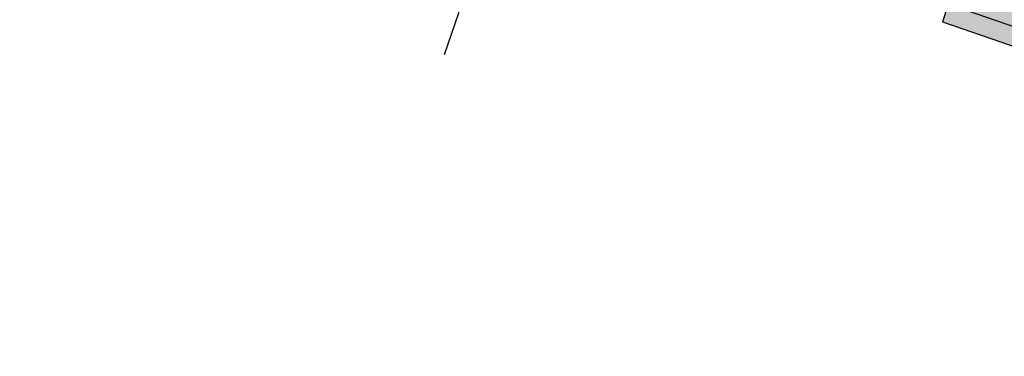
# Model space of a CAD drawing. Header units: metres. Extents: x 131295 to 132236, y 397710 to 398702.
# Tile 56 of 127: x 131425.02 to 131443.33, y 398027.4 to 398033.66. Entities that reach past the tile are written whole.
import ezdxf

# ---------------------------------------------------------------- set-up
doc = ezdxf.new("R2010")
doc.units = ezdxf.units.M
doc.linetypes.add('AL-MATERIAALS', pattern=[2, 1, -1])
doc.layers.add("N-VH-arcering 'MAT' grijs 254", color=254, linetype='Continuous', lineweight=18)
doc.layers.add('X-AL-materiaalscheiding', color=1, linetype='AL-MATERIAALS', lineweight=18)
doc.layers.add('X-AL-contourlijnen', color=30, linetype='Continuous', plot=False)
doc.layers.add('X-AL-hulplijn hoogtetekst', color=190, linetype='Continuous', plot=False)

msp = doc.modelspace()

# ---------------------------------------------------------------- hatches: boundary and pattern name
at = {"layer": "N-VH-arcering 'MAT' grijs 254"}
h = msp.add_hatch(color=256, dxfattribs=at)
h.dxf.hatch_style = 1
edge = h.paths.add_edge_path()
edge.add_line((131342.7596675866, 398069.7150251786), (131341.6284153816, 398070.1038041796))
edge.add_line((131341.6284153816, 398070.1038041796), (131341.1231030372, 398068.6334683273))
edge.add_line((131341.1231030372, 398068.6334683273), (131344.6623296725, 398067.4126458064))
edge.add_line((131344.6623296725, 398067.4126458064), (131344.6740631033, 398067.4469791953))
edge.add_line((131344.6740631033, 398067.4469791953), (131348.0075427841, 398066.3393957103))
edge.add_line((131348.0075427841, 398066.3393957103), (131348.1551189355, 398066.6045629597))
edge.add_line((131348.1551189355, 398066.6045629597), (131349.7807163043, 398066.0654328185))
edge.add_line((131349.7807163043, 398066.0654328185), (131349.7230970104, 398065.7357829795))
edge.add_line((131349.7230970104, 398065.7357829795), (131352.9977042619, 398064.5906258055))
edge.add_line((131352.9977042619, 398064.5906258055), (131359.3359764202, 398062.4226722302))
edge.add_line((131359.3359764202, 398062.4226722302), (131362.6641292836, 398061.2657356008))
edge.add_line((131362.6641292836, 398061.2657356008), (131364.5270973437, 398060.6138699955))
edge.add_line((131364.5270973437, 398060.6138699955), (131367.1167447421, 398059.7265202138))
edge.add_line((131367.1167447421, 398059.7265202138), (131367.026, 398059.459))
edge.add_line((131367.026, 398059.459), (131370.098, 398058.395))
edge.add_line((131370.098, 398058.395), (131370.1939942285, 398058.6743678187))
edge.add_line((131370.1939942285, 398058.6743678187), (131372.87, 398057.7548592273))
edge.add_line((131372.87, 398057.7548592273), (131372.798, 398057.475))
edge.add_line((131372.798, 398057.475), (131375.874, 398056.408))
edge.add_line((131375.874, 398056.408), (131375.9677388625, 398056.6843470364))
edge.add_line((131375.9677388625, 398056.6843470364), (131378.6559271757, 398055.7724946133))
edge.add_line((131378.6559271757, 398055.7724946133), (131378.565, 398055.482))
edge.add_line((131378.565, 398055.482), (131381.648, 398054.431))
edge.add_line((131381.648, 398054.431), (131381.7417237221, 398054.7073024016))
edge.add_line((131381.7417237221, 398054.7073024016), (131384.4259537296, 398053.7807277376))
edge.add_line((131384.4259537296, 398053.7807277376), (131384.333, 398053.51))
edge.add_line((131384.333, 398053.51), (131387.4252257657, 398052.4812634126))
edge.add_line((131387.4252257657, 398052.4812634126), (131387.496, 398052.694))
edge.add_line((131387.496, 398052.694), (131390.1800521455, 398051.7985150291))
edge.add_line((131390.1800521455, 398051.7985150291), (131390.098, 398051.52))
edge.add_line((131390.098, 398051.52), (131393.18, 398050.474))
edge.add_line((131393.18, 398050.474), (131393.2714851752, 398050.7368751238))
edge.add_line((131393.2714851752, 398050.7368751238), (131395.9504230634, 398049.816756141))
edge.add_line((131395.9504230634, 398049.816756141), (131395.88, 398049.547))
edge.add_line((131395.88, 398049.547), (131398.945, 398048.484))
edge.add_line((131398.945, 398048.484), (131399.0383878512, 398048.7557825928))
edge.add_line((131399.0383878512, 398048.7557825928), (131401.7112560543, 398047.8374293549))
edge.add_line((131401.7112560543, 398047.8374293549), (131401.639, 398047.568))
edge.add_line((131401.639, 398047.568), (131404.71, 398046.501))
edge.add_line((131404.71, 398046.501), (131404.8076832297, 398046.7735482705))
edge.add_line((131404.8076832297, 398046.7735482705), (131407.6766714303, 398045.7900599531))
edge.add_line((131407.6766714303, 398045.7900599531), (131407.594, 398045.52))
edge.add_line((131407.594, 398045.52), (131410.663, 398044.462))
edge.add_line((131410.663, 398044.462), (131410.7587688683, 398044.7407119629))
edge.add_line((131410.7587688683, 398044.7407119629), (131413.4489326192, 398043.8189923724))
edge.add_line((131413.4489326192, 398043.8189923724), (131413.353, 398043.539))
edge.add_line((131413.353, 398043.539), (131416.433, 398042.48))
edge.add_line((131416.433, 398042.48), (131416.5303210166, 398042.7632291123))
edge.add_line((131416.5303210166, 398042.7632291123), (131419.2121201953, 398041.8443754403))
edge.add_line((131419.2121201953, 398041.8443754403), (131419.112, 398041.553))
edge.add_line((131419.112, 398041.553), (131422.201, 398040.491))
edge.add_line((131422.201, 398040.491), (131422.3022357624, 398040.7856220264))
edge.add_line((131422.3022357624, 398040.7856220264), (131424.9762075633, 398039.8694502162))
edge.add_line((131424.9762075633, 398039.8694502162), (131424.874, 398039.572))
edge.add_line((131424.874, 398039.572), (131427.9534064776, 398038.513860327))
edge.add_line((131427.9534064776, 398038.513860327), (131428.0565548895, 398038.8140436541))
edge.add_line((131428.0565548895, 398038.8140436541), (131430.7684406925, 398037.8790389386))
edge.add_line((131430.7684406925, 398037.8790389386), (131430.665, 398037.578))
edge.add_line((131430.665, 398037.578), (131433.739, 398036.521))
edge.add_line((131433.739, 398036.521), (131433.8408027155, 398036.8172720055))
edge.add_line((131433.8408027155, 398036.8172720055), (131436.529101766, 398035.8882320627))
edge.add_line((131436.529101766, 398035.8882320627), (131436.428, 398035.594))
edge.add_line((131436.428, 398035.594), (131439.518, 398034.536))
edge.add_line((131439.518, 398034.536), (131439.6160726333, 398034.8214165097))
edge.add_line((131439.6160726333, 398034.8214165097), (131442.2801548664, 398033.9007455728))
edge.add_line((131442.2801548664, 398033.9007455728), (131442.183, 398033.618))
edge.add_line((131442.183, 398033.618), (131445.276, 398032.553))
edge.add_line((131445.276, 398032.553), (131445.352, 398032.781))
edge.add_line((131445.352, 398032.781), (131451.0680801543, 398030.8133967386))
edge.add_line((131451.0680801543, 398030.8133967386), (131450.7460321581, 398029.8695272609))
edge.add_line((131450.7460321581, 398029.8695272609), (131450.167661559, 398028.1744185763))
edge.add_line((131450.167661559, 398028.1744185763), (131452.4597349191, 398027.395141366))
edge.add_line((131452.4597349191, 398027.395141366), (131452.9206496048, 398028.7351172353))
edge.add_arc((131448.334383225, 398030.3126661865), 4.849999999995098, 341.0181981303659, 431.033621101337)
edge.add_line((131449.9106975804, 398034.8993570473), (131448.8710825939, 398035.2566429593))
edge.add_arc((131448.8223306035, 398035.1147865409), 0.1500000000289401, 71.03362109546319, 161.0336211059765)
edge.add_line((131448.6804741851, 398035.1635385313), (131448.1117009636, 398033.508546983))
edge.add_line((131448.1117009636, 398033.508546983), (131410.4724646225, 398046.4440750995))
edge.add_line((131410.4724646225, 398046.4440750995), (131411.0412377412, 398048.099066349))
edge.add_arc((131410.899381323, 398048.1478183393), 0.1499999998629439, 341.0336211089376, 431.0336210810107)
edge.add_line((131410.9481333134, 398048.2896747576), (131410.7368746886, 398047.6749636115))
edge.add_line((131410.7368746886, 398047.6749636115), (131410.5950182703, 398047.7237156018))
edge.add_line((131410.5950182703, 398047.7237156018), (131409.7438797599, 398048.0162275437))
edge.add_line((131409.7438797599, 398048.0162275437), (131409.6020233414, 398048.064979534))
edge.add_line((131409.6020233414, 398048.064979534), (131409.8132819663, 398048.6796906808))
edge.add_arc((131409.7645299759, 398048.5378342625), 0.1499999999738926, 71.03362108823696, 161.0336211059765)
edge.add_line((131409.6226735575, 398048.5865862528), (131409.0539004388, 398046.9315950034))
edge.add_line((131409.0539004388, 398046.9315950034), (131381.8174681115, 398056.2919771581))
edge.add_line((131381.8174681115, 398056.2919771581), (131382.3862412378, 398057.9469684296))
edge.add_arc((131382.2443848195, 398057.99572042), 0.1499999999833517, 341.0336210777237, 431.0336166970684)
edge.add_line((131382.2931368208, 398058.1375768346), (131381.1582855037, 398058.5275928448))
edge.add_arc((131381.1095335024, 398058.3857364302), 0.1499999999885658, 71.03361669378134, 161.0336211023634)
edge.add_line((131380.967677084, 398058.4344884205), (131380.3989039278, 398056.779497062))
edge.add_line((131380.3989039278, 398056.779497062), (131342.7596675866, 398069.7150251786))

# ---------------------------------------------------------------- linework, layer by layer
at = {"layer": 'X-AL-contourlijnen', "flags": 128}
msp.add_lwpolyline([(131424.874, 398039.572), (131427.9534064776, 398038.513860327), (131428.0565548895, 398038.8140436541), (131430.7684406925, 398037.8790389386), (131430.665, 398037.578), (131433.739, 398036.521), (131433.8408027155, 398036.8172720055), (131436.529101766, 398035.8882320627), (131436.428, 398035.594), (131439.518, 398034.536), (131439.6160726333, 398034.8214165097), (131442.2801548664, 398033.9007455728), (131442.183, 398033.618), (131445.276, 398032.553)], dxfattribs=at)
at = {"layer": 'X-AL-hulplijn hoogtetekst', "flags": 128}
for points in [[(131432.9238190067, 398033.0084389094), (131440.6648257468, 398055.5329406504)], [(131422.0848682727, 398041.2300714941), (131425.4210494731, 398040.0870096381), (131425.3187408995, 398039.7892654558), (131427.736141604, 398038.9586029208), (131427.8394082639, 398039.2591303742), (131431.2130634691, 398038.0959606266), (131431.1097171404, 398037.7951963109), (131433.5217571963, 398036.965812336), (131433.6237364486, 398037.2625981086), (131436.9736427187, 398036.104915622), (131436.8728654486, 398035.8116279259), (131439.3006090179, 398034.9803810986), (131439.3990063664, 398035.2667426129), (131442.7246958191, 398034.1174291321), (131442.6276689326, 398033.8350560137), (131445.055737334, 398032.999009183), (131445.1491973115, 398033.2793891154), (131451.5362941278, 398031.0752448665), (131450.6129490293, 398028.3927017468), (131452.5723972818, 398027.7265130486)]]:
    msp.add_lwpolyline(points, dxfattribs=at)
at = {"layer": 'X-AL-materiaalscheiding', "flags": 128}
msp.add_lwpolyline([(131344.642926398, 398067.355869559), (131344.6740631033, 398067.4469791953), (131348.0075427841, 398066.3393957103), (131348.1551189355, 398066.6045629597), (131349.7807163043, 398066.0654328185), (131349.7230970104, 398065.7357829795), (131352.9977042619, 398064.5906258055), (131359.3359764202, 398062.4226722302), (131362.6641292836, 398061.2657356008), (131364.5270973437, 398060.6138699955), (131367.1167447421, 398059.7265202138), (131367.026, 398059.459), (131370.098, 398058.395), (131370.1939942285, 398058.6743678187), (131372.87, 398057.7548592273), (131372.798, 398057.475), (131375.874, 398056.408), (131375.9677388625, 398056.6843470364), (131378.6559271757, 398055.7724946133), (131378.565, 398055.482), (131381.648, 398054.431), (131381.7417237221, 398054.7073024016), (131384.4259537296, 398053.7807277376), (131384.333, 398053.51), (131387.4252257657, 398052.4812634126), (131387.496, 398052.694), (131390.1800521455, 398051.7985150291), (131390.098, 398051.52), (131393.18, 398050.474), (131393.2714851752, 398050.7368751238), (131395.9504230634, 398049.816756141), (131395.88, 398049.547), (131398.945, 398048.484), (131399.0383878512, 398048.7557825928), (131401.7112560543, 398047.8374293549), (131401.639, 398047.568), (131404.71, 398046.501), (131404.8076832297, 398046.7735482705), (131407.6766714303, 398045.7900599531), (131407.594, 398045.52), (131410.663, 398044.462), (131410.7587688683, 398044.7407119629), (131413.4489326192, 398043.8189923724), (131413.353, 398043.539), (131416.433, 398042.48), (131416.5303210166, 398042.7632291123), (131419.2121201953, 398041.8443754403), (131419.112, 398041.553), (131422.201, 398040.491), (131422.3022357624, 398040.7856220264), (131424.9762075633, 398039.8694502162), (131424.874, 398039.572), (131427.9534064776, 398038.513860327), (131428.0565548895, 398038.8140436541), (131430.7684406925, 398037.8790389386), (131430.665, 398037.578), (131433.739, 398036.521), (131433.8408027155, 398036.8172720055), (131436.529101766, 398035.8882320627), (131436.428, 398035.594), (131439.518, 398034.536), (131439.6160726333, 398034.8214165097), (131442.2801548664, 398033.9007455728), (131442.183, 398033.618), (131445.276, 398032.553), (131445.352, 398032.781), (131451.0680801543, 398030.8133967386), (131450.167661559, 398028.1744185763), (131452.4597349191, 398027.395141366)], dxfattribs=at)

doc.saveas('drawing.dxf')
